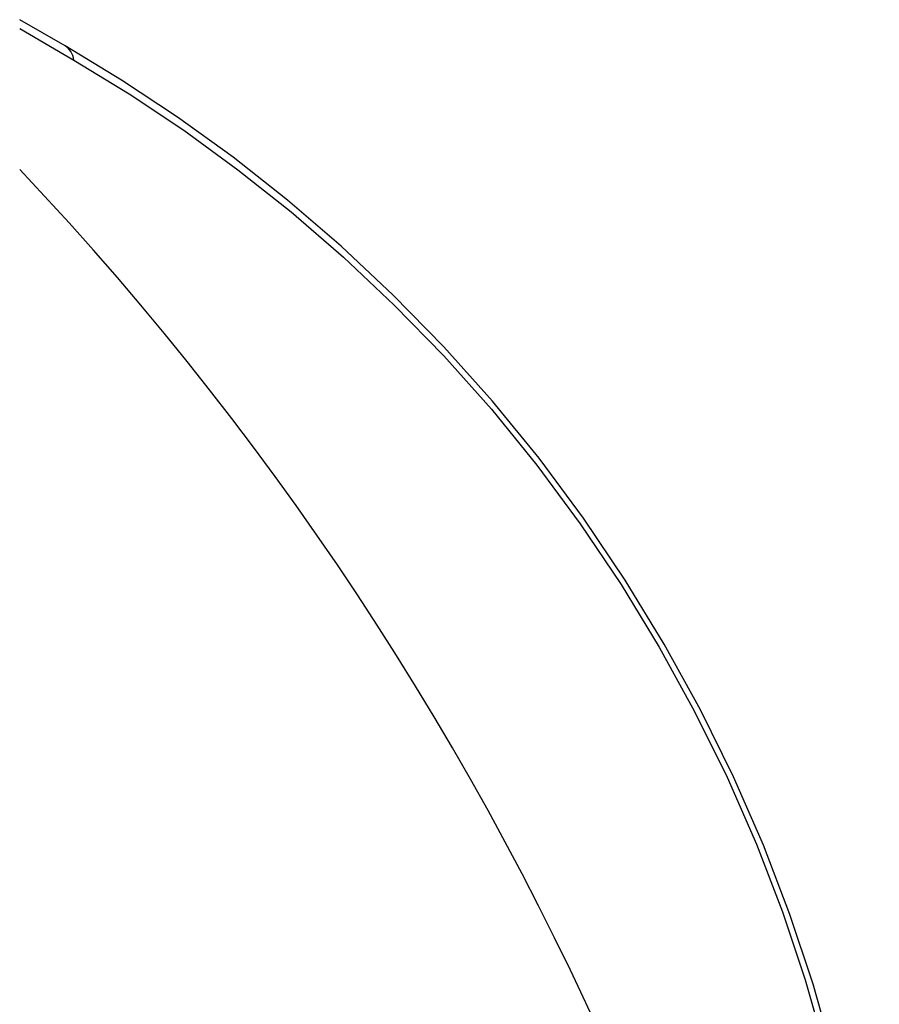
# Model space of a CAD drawing. Header units: inches. Extents: x 20 to 683, y 61 to 320.
# Tile 61 of 256: x 56.633 to 56.778, y 206.493 to 206.659. Entities that reach past the tile are written whole.
import ezdxf

# ---------------------------------------------------------------- set-up
doc = ezdxf.new("R2010")
doc.units = ezdxf.units.IN
doc.header["$MEASUREMENT"] = 0
doc.layers.add('Visible Edges(ANSI)', color=7, linetype='Continuous', lineweight=25)
doc.layers.add('Visible Tangent Edges(ANSI)', color=7, linetype='Continuous', lineweight=25)

msp = doc.modelspace()

# ---------------------------------------------------------------- linework, layer by layer
at = {"layer": 'Visible Edges(ANSI)'}
msp.add_line((56.64087011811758, 206.6543650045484), (56.63320026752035, 206.6587844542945), dxfattribs=at)
at = {"layer": 'Visible Edges(ANSI)', "flags": 128}
msp.add_lwpolyline([(56.77004173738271, 206.4847616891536), (56.76671373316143, 206.4965225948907), (56.76282338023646, 206.5082433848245), (56.7583556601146, 206.5198734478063), (56.75332596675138, 206.531360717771), (56.74776020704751, 206.5426573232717), (56.74168438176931, 206.5537153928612), (56.73512411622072, 206.5644870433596), (56.72810541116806, 206.5749244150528), (56.7206539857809, 206.5849796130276), (56.71279940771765, 206.5946047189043), (56.70459349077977, 206.6037674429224), (56.69608016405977, 206.6124596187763), (56.68730091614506, 206.6206746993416), (56.6782973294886, 206.6284061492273), (56.66911098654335, 206.635647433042), (56.6597832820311, 206.6423920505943), (56.65035579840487, 206.6486334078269), (56.64087011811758, 206.6543650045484)], dxfattribs=at)
at = {"layer": 'Visible Edges(ANSI)'}
msp.add_arc((56.24848884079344, 206.2697302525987), 0.52952755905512, 1.333079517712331, 43.40463643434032, dxfattribs=at)
at = {"layer": 'Visible Tangent Edges(ANSI)'}
msp.add_line((56.63320007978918, 206.6572902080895), (56.64233995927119, 206.6519723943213), dxfattribs=at)
at = {"layer": 'Visible Tangent Edges(ANSI)', "flags": 128}
msp.add_lwpolyline([(56.64233995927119, 206.6519723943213), (56.65159961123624, 206.6463246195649), (56.66080303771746, 206.6401807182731), (56.66990997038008, 206.6335471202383), (56.67888004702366, 206.626430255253), (56.68767281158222, 206.618836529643), (56.69624808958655, 206.6107724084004), (56.70456533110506, 206.6022443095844), (56.71258445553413, 206.5932586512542), (56.7202625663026, 206.5838234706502), (56.72754935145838, 206.5739702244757), (56.73441608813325, 206.5637455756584), (56.74083780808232, 206.5531961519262), (56.7467890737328, 206.5423685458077), (56.75224491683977, 206.5313094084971), (56.757179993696, 206.520065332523), (56.76156924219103, 206.5086829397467), (56.7653974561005, 206.4972129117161), (56.76867918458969, 206.4857044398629)], dxfattribs=at)
at = {"layer": 'Visible Tangent Edges(ANSI)'}
msp.add_ellipse((56.63587756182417, 206.6457004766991), major_axis=(0.0049925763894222, 0.0086645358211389), ratio=0.4936915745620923, start_param=5.759678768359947, end_param=6.283185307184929, dxfattribs=at)

doc.saveas('drawing.dxf')
